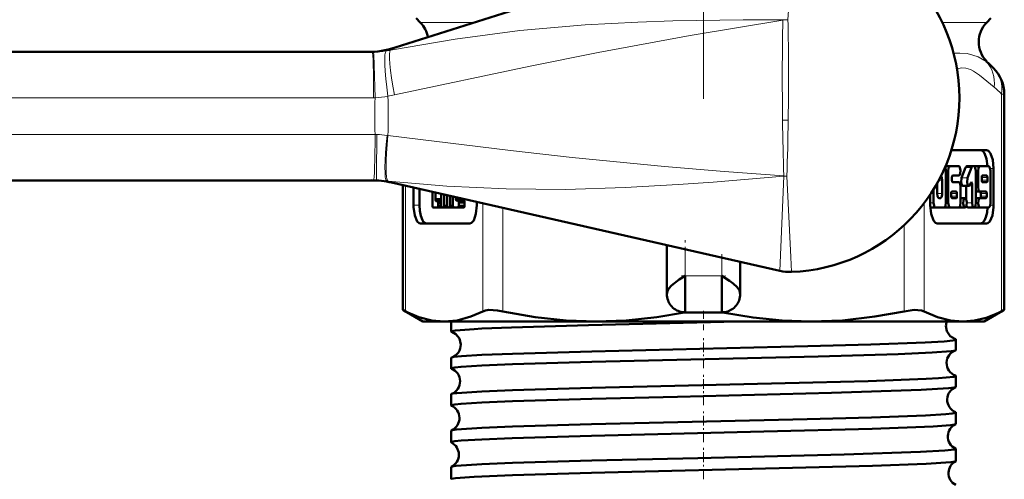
# Model space of a CAD drawing. Extents: x -1358 to 1757, y -1616 to 699.
# Tile 87 of 96: x 1669 to 1722, y -209 to -184. Entities that reach past the tile are written whole.
import ezdxf

# ---------------------------------------------------------------- set-up
doc = ezdxf.new("R2010")
doc.units = 0
doc.linetypes.add('DASHDOT', pattern=[18.5, 12, -3, 0.5, -3])

msp = doc.modelspace()

# ---------------------------------------------------------------- linework, layer by layer
at = {"color": 7, "linetype": 'DASHDOT', "lineweight": 18}
msp.add_line((1705.979, -159.193), (1705.979, -187.91), dxfattribs=at)
at = {"color": 7, "lineweight": 50}
for p, q in [((1710.03, -178.479), (1689.168, -185.116)), ((1690.539, -183.741), (1690.314, -183.516)), ((1721.418, -183.741), (1721.643, -183.516)), ((1614.284, -185.352), (1687.921, -185.352)), ((1722.374, -199.419), (1722.374, -187.647)), ((1721.407, -190.708), (1719.489, -190.708)), ((1719.421, -191.579), (1719.167, -191.579)), ((1719.892, -191.579), (1719.421, -191.579)), ((1720.659, -191.579), (1720.335, -191.579)), ((1720.717, -191.579), (1720.659, -191.579)), ((1721.044, -191.579), (1720.719, -191.579)), ((1721.515, -191.579), (1721.044, -191.579)), ((1719.184, -193.58), (1719.184, -191.836)), ((1719.323, -191.836), (1719.323, -193.58)), ((1719.558, -192.092), (1719.892, -192.092)), ((1720.048, -192.222), (1720.265, -191.654)), ((1720.59, -191.654), (1720.373, -192.222)), ((1720.815, -193.58), (1720.815, -191.836)), ((1720.946, -191.836), (1720.946, -192.708)), ((1721.417, -192.092), (1721.181, -192.092)), ((1721.613, -193.58), (1721.613, -191.836)), ((1721.79, -193.708), (1721.79, -191.708)), ((1687.999, -192.352), (1614.284, -192.352)), ((1688.148, -192.352), (1687.999, -192.352)), ((1710.134, -197.285), (1688.975, -192.476)), ((1689.583, -199.419), (1689.583, -192.614)), ((1718.713, -192.501), (1718.713, -193.067)), ((1718.988, -193.067), (1718.988, -192.349)), ((1719.519, -192.349), (1719.519, -192.195)), ((1719.892, -192.451), (1719.558, -192.451)), ((1720.442, -192.66), (1720.117, -192.66)), ((1720.294, -193.374), (1720.294, -192.66)), ((1720.511, -192.585), (1720.552, -192.48)), ((1720.619, -192.552), (1720.619, -193.58)), ((1721.142, -192.195), (1721.142, -192.349)), ((1721.181, -192.451), (1721.417, -192.451)), ((1721.456, -192.349), (1721.456, -192.195)), ((1690.167, -193.708), (1690.167, -192.747)), ((1690.492, -192.821), (1690.492, -193.708)), ((1691.2, -193.737), (1691.2, -192.982)), ((1691.361, -193.024), (1691.386, -193.024)), ((1691.361, -193.024), (1691.361, -193.386)), ((1691.676, -193.737), (1691.676, -193.09)), ((1691.838, -193.127), (1691.838, -193.737)), ((1692.001, -193.737), (1692.001, -193.164)), ((1692.163, -193.201), (1692.163, -193.737)), ((1718.341, -193.11), (1718.341, -193.708)), ((1718.517, -192.835), (1718.517, -193.58)), ((1719.481, -193.067), (1719.481, -193.221)), ((1719.755, -192.964), (1719.52, -192.964)), ((1719.794, -193.221), (1719.794, -193.067)), ((1719.99, -193.58), (1719.99, -192.708)), ((1721.044, -192.964), (1720.815, -192.964)), ((1721.044, -192.964), (1721.378, -192.964)), ((1721.092, -193.221), (1721.092, -193.067)), ((1721.417, -193.067), (1721.417, -193.221)), ((1691.361, -193.386), (1691.685, -193.386)), ((1691.403, -193.487), (1691.476, -193.487)), ((1691.476, -193.487), (1691.676, -193.487)), ((1691.518, -193.588), (1691.676, -193.588)), ((1691.518, -193.588), (1691.518, -193.737)), ((1691.518, -193.737), (1691.676, -193.737)), ((1691.838, -193.737), (1692.001, -193.737)), ((1692.163, -193.737), (1692.321, -193.737)), ((1692.321, -193.737), (1692.321, -193.237)), ((1692.477, -193.272), (1692.477, -193.356)), ((1692.477, -193.356), (1692.802, -193.356)), ((1692.519, -193.457), (1692.592, -193.457)), ((1692.592, -193.457), (1692.917, -193.457)), ((1692.634, -193.558), (1692.958, -193.558)), ((1692.634, -193.558), (1692.634, -193.737)), ((1692.634, -193.737), (1692.958, -193.737)), ((1692.802, -193.356), (1692.802, -193.346)), ((1692.958, -193.737), (1692.958, -193.558)), ((1693.616, -193.531), (1693.616, -193.708)), ((1718.811, -193.324), (1718.89, -193.324)), ((1719.52, -193.324), (1719.755, -193.324)), ((1720.235, -193.324), (1719.99, -193.324)), ((1721.044, -193.324), (1720.815, -193.324)), ((1721.378, -193.324), (1721.044, -193.324)), ((1691.241, -193.838), (1691.476, -193.838)), ((1691.476, -193.838), (1691.242, -193.838)), ((1691.476, -193.838), (1691.801, -193.838)), ((1691.718, -193.838), (1691.796, -193.838)), ((1691.796, -193.838), (1691.719, -193.838)), ((1691.796, -193.838), (1692.121, -193.838)), ((1692.043, -193.838), (1692.121, -193.838)), ((1692.121, -193.838), (1692.044, -193.838)), ((1692.121, -193.838), (1692.446, -193.838)), ((1692.363, -193.838), (1692.592, -193.838)), ((1692.592, -193.838), (1692.364, -193.838)), ((1692.593, -193.838), (1692.917, -193.838)), ((1718.615, -193.837), (1718.344, -193.837)), ((1718.615, -193.837), (1719.086, -193.837)), ((1719.096, -193.837), (1719.091, -193.836)), ((1719.421, -193.837), (1719.096, -193.837)), ((1719.421, -193.837), (1719.892, -193.837)), ((1719.911, -193.837), (1719.902, -193.835)), ((1720.235, -193.837), (1719.911, -193.837)), ((1720.717, -193.837), (1720.392, -193.837)), ((1721.044, -193.837), (1720.719, -193.837)), ((1721.044, -193.837), (1721.515, -193.837)), ((1693.234, -194.708), (1690.55, -194.708)), ((1718.723, -194.708), (1721.407, -194.708)), ((1703.979, -198.552), (1703.979, -195.886)), ((1707.979, -198.552), (1707.979, -196.795)), ((1704.979, -197.552), (1704.979, -199.552)), ((1706.979, -197.552), (1706.979, -199.552)), ((1689.583, -199.419), (1689.735, -199.497)), ((1690.678, -200.052), (1689.583, -199.419)), ((1706.979, -199.552), (1704.979, -199.552)), ((1721.278, -200.052), (1722.374, -199.419)), ((1722.222, -199.497), (1722.374, -199.419)), ((1690.678, -200.052), (1691.843, -200.052)), ((1691.843, -200.052), (1700.123, -200.052)), ((1692.219, -200.598), (1692.219, -200.052)), ((1700.123, -200.052), (1711.833, -200.052)), ((1711.833, -200.052), (1720.114, -200.052)), ((1720.114, -200.052), (1721.278, -200.052)), ((1719.738, -201.603), (1719.738, -201.035)), ((1692.219, -202.609), (1692.219, -202.03)), ((1719.738, -203.616), (1719.738, -203.025)), ((1692.219, -204.623), (1692.219, -204.018)), ((1719.738, -205.631), (1719.738, -205.012)), ((1692.219, -206.639), (1692.219, -206.005)), ((1719.738, -207.648), (1719.738, -206.997)), ((1692.219, -208.657), (1692.219, -207.989))]:
    msp.add_line(p, q, dxfattribs=at)
at = {"color": 7, "lineweight": 18}
for p, q in [((1690.539, -183.741), (1693.49, -183.741)), ((1710.298, -183.605), (1710.297, -183.59)), ((1718.993, -183.741), (1721.418, -183.741)), ((1687.921, -185.352), (1687.973, -185.352)), ((1721.38, -185.863), (1721.418, -185.863)), ((1722.222, -199.497), (1722.222, -187.647)), ((1722.374, -187.647), (1722.222, -187.647)), ((1687.997, -187.852), (1614.36, -187.852)), ((1688.075, -187.851), (1687.997, -187.851)), ((1710.609, -187.852), (1710.597, -189.076)), ((1710.288, -189.069), (1710.597, -189.076)), ((1614.36, -189.852), (1688.075, -189.852)), ((1688.075, -189.852), (1688.175, -189.853)), ((1688.728, -189.903), (1688.778, -189.912)), ((1710.134, -197.285), (1710.352, -192.121)), ((1710.352, -192.109), (1710.518, -192.116)), ((1710.352, -192.121), (1710.352, -192.114)), ((1710.352, -192.121), (1710.518, -192.116)), ((1710.518, -192.116), (1710.743, -196.54)), ((1719.323, -191.836), (1719.184, -191.836)), ((1720.59, -191.654), (1720.265, -191.654)), ((1720.946, -191.836), (1720.815, -191.836)), ((1721.6, -191.708), (1721.79, -191.708)), ((1688.781, -192.39), (1688.706, -192.382)), ((1689.735, -192.649), (1689.735, -199.497)), ((1718.988, -192.349), (1718.797, -192.349)), ((1720.373, -192.222), (1720.048, -192.222)), ((1720.619, -192.552), (1720.524, -192.552)), ((1721.456, -192.195), (1721.142, -192.195)), ((1721.456, -192.349), (1721.142, -192.349)), ((1718.988, -193.067), (1718.713, -193.067)), ((1719.794, -193.067), (1719.481, -193.067)), ((1720.946, -192.708), (1720.815, -192.708)), ((1721.417, -193.067), (1721.092, -193.067)), ((1690.492, -193.708), (1690.167, -193.708)), ((1693.951, -199.497), (1693.951, -193.607)), ((1718.006, -193.582), (1718.006, -199.497)), ((1718.517, -193.58), (1718.341, -193.58)), ((1719.323, -193.58), (1719.184, -193.58)), ((1719.794, -193.221), (1719.481, -193.221)), ((1720.619, -193.58), (1720.333, -193.58)), ((1721.417, -193.221), (1721.092, -193.221)), ((1721.6, -193.708), (1721.79, -193.708)), ((1695.034, -193.853), (1695.034, -199.497)), ((1716.923, -199.497), (1716.923, -194.785)), ((1704.979, -197.552), (1704.979, -196.113)), ((1706.979, -196.568), (1706.979, -197.552)), ((1710.743, -196.54), (1710.781, -197.345)), ((1706.979, -197.552), (1704.979, -197.552))]:
    msp.add_line(p, q, dxfattribs=at)
at = {"color": 7, "linetype": 'DASHDOT', "lineweight": 18, "ltscale": 0.079972}
msp.add_line((1704.979, -198.818), (1704.979, -195.62), dxfattribs=at)
at = {"color": 7, "linetype": 'DASHDOT', "lineweight": 18, "ltscale": 0.059518}
msp.add_line((1706.979, -196.37), (1706.979, -198.75), dxfattribs=at)
at = {"color": 7, "linetype": 'DASHDOT', "lineweight": 18, "ltscale": 0.060001}
msp.add_line((1704.778, -197.552), (1707.178, -197.552), dxfattribs=at)
at = {"color": 7, "linetype": 'DASHDOT', "lineweight": 18, "ltscale": 0.026585}
msp.add_line((1705.979, -200.526), (1705.979, -199.463), dxfattribs=at)
at = {"color": 7, "linetype": 'DASHDOT', "lineweight": 18, "ltscale": 0.043184}
msp.add_line((1705.979, -202.593), (1705.979, -200.866), dxfattribs=at)
at = {"color": 7, "linetype": 'DASHDOT', "lineweight": 18, "ltscale": 0.043773}
msp.add_line((1705.979, -204.609), (1705.979, -202.858), dxfattribs=at)
at = {"color": 7, "linetype": 'DASHDOT', "lineweight": 18, "ltscale": 0.044538}
msp.add_line((1705.979, -206.627), (1705.979, -204.845), dxfattribs=at)
at = {"color": 7, "linetype": 'DASHDOT', "lineweight": 18, "ltscale": 0.045451}
msp.add_line((1705.979, -208.648), (1705.979, -206.83), dxfattribs=at)
at = {"color": 7, "lineweight": 18}
for points in [[(1710.916, -178.364), (1710.701, -181.773), (1710.581, -183.6)], [(1688.922, -185.255), (1692.441, -184.647), (1695.972, -184.186), (1699.535, -183.87), (1702.403, -183.717), (1704.312, -183.656), (1708.141, -183.601), (1710.297, -183.59)], [(1710.298, -183.61), (1705.259, -184.45), (1700.234, -185.38), (1696.525, -186.119), (1689.135, -187.691)], [(1688.075, -187.851), (1688.034, -186.077), (1688, -185.502), (1687.983, -185.372), (1687.978, -185.358), (1687.976, -185.354), (1687.974, -185.352), (1687.973, -185.352)], [(1719.959, -185.409), (1720.341, -185.44), (1720.666, -185.518), (1720.947, -185.625), (1721.38, -185.863)], [(1721.817, -187.277), (1721.418, -186.94), (1721.018, -186.618), (1720.693, -186.399), (1720.528, -186.315), (1720.277, -186.235), (1720.049, -186.222), (1719.797, -186.276)], [(1688.148, -192.352), (1688.149, -192.351), (1688.149, -192.348), (1688.152, -192.316), (1688.161, -192.02), (1688.175, -189.853)], [(1688.778, -189.912), (1695.465, -190.733), (1698.813, -191.106), (1703.855, -191.602), (1707.102, -191.876), (1710.352, -192.109)], [(1710.352, -192.121), (1706.512, -192.444), (1704.595, -192.585), (1701.707, -192.751), (1698.463, -192.845), (1695.222, -192.819), (1691.996, -192.667), (1688.781, -192.39)]]:
    msp.add_lwpolyline(points, dxfattribs=at)
at = {"color": 7, "lineweight": 50}
for points in [[(1721.082, -190.708), (1721.153, -190.725), (1721.222, -190.777), (1721.288, -190.864), (1721.405, -191.17), (1721.462, -191.58)], [(1721.79, -191.708), (1721.745, -191.242), (1721.623, -190.883), (1721.511, -190.745), (1721.407, -190.708)], [(1719.421, -191.579), (1719.401, -191.585), (1719.388, -191.594), (1719.364, -191.626), (1719.341, -191.686), (1719.323, -191.836)], [(1719.892, -192.092), (1719.919, -192.083), (1719.938, -192.063), (1719.972, -191.983), (1719.99, -191.806), (1719.958, -191.646), (1719.928, -191.597), (1719.913, -191.585), (1719.892, -191.579)], [(1720.265, -191.654), (1720.29, -191.607), (1720.304, -191.592), (1720.324, -191.581), (1720.335, -191.579)], [(1720.659, -191.579), (1720.642, -191.584), (1720.63, -191.591), (1720.608, -191.617), (1720.59, -191.654)], [(1720.815, -191.836), (1720.79, -191.665), (1720.76, -191.605), (1720.731, -191.582), (1720.717, -191.579)], [(1721.044, -191.579), (1721.024, -191.585), (1721.011, -191.594), (1720.987, -191.626), (1720.964, -191.686), (1720.946, -191.836)], [(1721.613, -191.836), (1721.588, -191.665), (1721.558, -191.605), (1721.53, -191.582), (1721.515, -191.579)], [(1718.988, -192.349), (1718.969, -192.198), (1718.94, -192.128), (1718.922, -192.106)], [(1719.519, -192.195), (1719.529, -192.127), (1719.541, -192.102), (1719.552, -192.093), (1719.558, -192.092)], [(1721.181, -192.092), (1721.173, -192.095), (1721.168, -192.099), (1721.158, -192.112), (1721.144, -192.163), (1721.142, -192.195)], [(1721.456, -192.195), (1721.449, -192.135), (1721.437, -192.106), (1721.429, -192.097), (1721.421, -192.093), (1721.417, -192.092)], [(1719.558, -192.451), (1719.55, -192.449), (1719.545, -192.446), (1719.536, -192.433), (1719.526, -192.409), (1719.519, -192.349)], [(1719.99, -192.708), (1719.965, -192.537), (1719.935, -192.477), (1719.906, -192.454), (1719.892, -192.451)], [(1720.117, -192.66), (1720.102, -192.657), (1720.073, -192.633), (1720.054, -192.599), (1720.022, -192.464), (1720.048, -192.222)], [(1720.373, -192.222), (1720.347, -192.471), (1720.386, -192.615), (1720.419, -192.653), (1720.442, -192.66)], [(1720.442, -192.66), (1720.452, -192.659), (1720.471, -192.649), (1720.487, -192.631), (1720.511, -192.585)], [(1720.58, -192.45), (1720.587, -192.452), (1720.593, -192.456), (1720.602, -192.469), (1720.611, -192.493), (1720.619, -192.552)], [(1721.142, -192.349), (1721.15, -192.409), (1721.162, -192.438), (1721.169, -192.446), (1721.177, -192.451), (1721.181, -192.451)], [(1721.417, -192.451), (1721.425, -192.449), (1721.43, -192.445), (1721.44, -192.432), (1721.454, -192.381), (1721.456, -192.349)], [(1718.713, -193.067), (1718.732, -193.218), (1718.762, -193.289), (1718.781, -193.311), (1718.801, -193.322), (1718.811, -193.324)], [(1718.89, -193.324), (1718.91, -193.318), (1718.923, -193.308), (1718.948, -193.275), (1718.983, -193.146), (1718.988, -193.067)], [(1719.52, -192.964), (1719.512, -192.967), (1719.507, -192.971), (1719.497, -192.984), (1719.483, -193.035), (1719.481, -193.067)], [(1719.794, -193.067), (1719.786, -193.007), (1719.774, -192.978), (1719.767, -192.969), (1719.759, -192.965), (1719.755, -192.964)], [(1720.946, -192.708), (1720.971, -192.879), (1721.001, -192.939), (1721.03, -192.962), (1721.044, -192.964)], [(1721.092, -193.067), (1721.085, -193.007), (1721.073, -192.978), (1721.065, -192.969), (1721.057, -192.965), (1721.053, -192.964)], [(1721.378, -192.964), (1721.386, -192.966), (1721.391, -192.97), (1721.4, -192.983), (1721.41, -193.007), (1721.417, -193.067)], [(1690.55, -194.708), (1690.488, -194.694), (1690.372, -194.592), (1690.234, -194.273), (1690.17, -193.819), (1690.167, -193.708)], [(1690.492, -193.708), (1690.51, -194.009), (1690.565, -194.295), (1690.653, -194.523), (1690.722, -194.625), (1690.798, -194.687), (1690.875, -194.708)], [(1691.242, -193.838), (1691.234, -193.836), (1691.229, -193.833), (1691.219, -193.822), (1691.209, -193.802), (1691.2, -193.737)], [(1691.361, -193.386), (1691.369, -193.447), (1691.379, -193.47), (1691.389, -193.482), (1691.395, -193.485), (1691.403, -193.487)], [(1691.476, -193.487), (1691.484, -193.489), (1691.49, -193.493), (1691.5, -193.506), (1691.51, -193.528), (1691.518, -193.588)], [(1691.518, -193.737), (1691.51, -193.798), (1691.499, -193.82), (1691.49, -193.832), (1691.484, -193.836), (1691.476, -193.838)], [(1691.719, -193.838), (1691.71, -193.836), (1691.704, -193.832), (1691.694, -193.82), (1691.685, -193.798), (1691.676, -193.737)], [(1691.838, -193.737), (1691.83, -193.798), (1691.82, -193.82), (1691.81, -193.832), (1691.804, -193.836), (1691.796, -193.838)], [(1692.044, -193.838), (1692.035, -193.836), (1692.029, -193.832), (1692.019, -193.82), (1692.01, -193.798), (1692.001, -193.737)], [(1692.163, -193.737), (1692.155, -193.798), (1692.145, -193.82), (1692.135, -193.832), (1692.129, -193.836), (1692.121, -193.838)], [(1692.364, -193.838), (1692.355, -193.836), (1692.349, -193.832), (1692.339, -193.82), (1692.33, -193.798), (1692.321, -193.737)], [(1692.477, -193.356), (1692.486, -193.417), (1692.496, -193.44), (1692.505, -193.452), (1692.511, -193.455), (1692.519, -193.457)], [(1692.592, -193.457), (1692.6, -193.459), (1692.605, -193.462), (1692.614, -193.473), (1692.624, -193.494), (1692.634, -193.558)], [(1692.634, -193.737), (1692.625, -193.798), (1692.615, -193.82), (1692.606, -193.832), (1692.6, -193.836), (1692.592, -193.838)], [(1692.844, -193.457), (1692.836, -193.455), (1692.83, -193.452), (1692.82, -193.439), (1692.804, -193.389), (1692.802, -193.356)], [(1692.958, -193.558), (1692.95, -193.497), (1692.937, -193.47), (1692.929, -193.462), (1692.917, -193.457)], [(1692.917, -193.838), (1692.925, -193.836), (1692.93, -193.832), (1692.941, -193.82), (1692.956, -193.769), (1692.958, -193.737)], [(1693.616, -193.708), (1693.572, -194.173), (1693.45, -194.533), (1693.337, -194.67), (1693.234, -194.708)], [(1718.341, -193.708), (1718.385, -194.173), (1718.507, -194.533), (1718.62, -194.67), (1718.723, -194.708)], [(1718.517, -193.58), (1718.542, -193.751), (1718.572, -193.811), (1718.601, -193.834), (1718.615, -193.837)], [(1719.086, -193.837), (1719.106, -193.831), (1719.119, -193.822), (1719.143, -193.79), (1719.166, -193.729), (1719.184, -193.58)], [(1719.323, -193.58), (1719.348, -193.751), (1719.378, -193.811), (1719.406, -193.834), (1719.421, -193.837)], [(1719.481, -193.221), (1719.489, -193.281), (1719.501, -193.31), (1719.508, -193.318), (1719.516, -193.323), (1719.52, -193.324)], [(1719.755, -193.324), (1719.763, -193.321), (1719.768, -193.317), (1719.778, -193.304), (1719.792, -193.253), (1719.794, -193.221)], [(1719.892, -193.837), (1719.912, -193.831), (1719.925, -193.822), (1719.948, -193.79), (1719.972, -193.729), (1719.99, -193.58)], [(1720.235, -193.324), (1720.209, -193.333), (1720.19, -193.353), (1720.155, -193.432), (1720.138, -193.61), (1720.169, -193.77), (1720.199, -193.819), (1720.215, -193.831), (1720.235, -193.837)], [(1720.235, -193.837), (1720.262, -193.827), (1720.282, -193.806), (1720.316, -193.726), (1720.333, -193.549), (1720.301, -193.389), (1720.271, -193.341), (1720.256, -193.329), (1720.235, -193.324)], [(1720.392, -193.837), (1720.372, -193.831), (1720.359, -193.821), (1720.335, -193.787), (1720.314, -193.735)], [(1720.619, -193.58), (1720.644, -193.751), (1720.675, -193.811), (1720.703, -193.834), (1720.717, -193.837)], [(1720.717, -193.837), (1720.737, -193.831), (1720.75, -193.822), (1720.773, -193.79), (1720.797, -193.73), (1720.815, -193.58)], [(1721.044, -193.324), (1721.017, -193.333), (1720.998, -193.353), (1720.964, -193.432), (1720.947, -193.61), (1720.978, -193.77), (1721.008, -193.819), (1721.023, -193.831), (1721.044, -193.837)], [(1721.053, -193.324), (1721.061, -193.321), (1721.066, -193.317), (1721.076, -193.304), (1721.09, -193.253), (1721.092, -193.221)], [(1721.417, -193.221), (1721.407, -193.289), (1721.395, -193.313), (1721.383, -193.322), (1721.378, -193.324)], [(1721.407, -194.708), (1721.469, -194.694), (1721.585, -194.592), (1721.723, -194.273), (1721.787, -193.819), (1721.79, -193.708)], [(1721.515, -193.837), (1721.535, -193.831), (1721.548, -193.822), (1721.572, -193.79), (1721.595, -193.729), (1721.613, -193.58)], [(1721.462, -193.836), (1721.432, -194.109), (1721.372, -194.36), (1721.288, -194.55), (1721.182, -194.673), (1721.082, -194.708)], [(1703.979, -198.552), (1704.007, -198.4), (1704.086, -198.253), (1704.241, -198.079), (1704.656, -197.761), (1704.979, -197.552)], [(1706.979, -197.552), (1707.4, -197.828), (1707.59, -197.97), (1707.807, -198.174), (1707.931, -198.356), (1707.979, -198.552)], [(1689.735, -199.497), (1690.468, -199.812), (1691.164, -199.993), (1691.843, -200.052)], [(1691.843, -200.052), (1692.556, -199.987), (1693.289, -199.786), (1693.951, -199.497)], [(1693.951, -199.497), (1694.096, -199.447), (1694.28, -199.422), (1694.75, -199.447), (1695.034, -199.497)], [(1695.034, -199.497), (1696.802, -199.811), (1698.483, -199.992), (1700.123, -200.052)], [(1700.123, -200.052), (1701.761, -199.993), (1703.44, -199.812), (1704.948, -199.551)], [(1707.009, -199.551), (1708.679, -199.834), (1710.274, -199.998), (1711.833, -200.052)], [(1711.833, -200.052), (1713.555, -199.987), (1715.325, -199.786), (1716.923, -199.497)], [(1716.923, -199.497), (1717.458, -199.422), (1717.861, -199.447), (1718.006, -199.497)], [(1718.006, -199.497), (1718.739, -199.811), (1719.435, -199.993), (1720.114, -200.052)], [(1720.114, -200.052), (1720.747, -200), (1721.38, -199.848), (1721.802, -199.692), (1722.222, -199.497)], [(1693.903, -200.438), (1695.516, -200.371), (1699.709, -200.246), (1707.826, -200.052)], [(1692.219, -200.598), (1692.219, -200.595), (1692.222, -200.591), (1692.227, -200.587), (1692.245, -200.578), (1692.453, -200.539), (1693.471, -200.46), (1693.903, -200.438)], [(1692.257, -200.621), (1692.472, -200.739), (1692.669, -200.984), (1692.746, -201.301)], [(1719.194, -200.291), (1719.24, -200.574), (1719.426, -200.853), (1719.672, -201.003), (1719.693, -201.01)], [(1693.903, -201.872), (1695.562, -201.805), (1699.886, -201.678), (1711.667, -201.398), (1715.101, -201.303), (1718.066, -201.193), (1719.095, -201.133), (1719.571, -201.085), (1719.696, -201.06), (1719.725, -201.049), (1719.733, -201.044), (1719.737, -201.038), (1719.738, -201.035)], [(1719.738, -201.035), (1719.737, -201.033), (1719.733, -201.027), (1719.724, -201.021), (1719.693, -201.01)], [(1693.903, -202.449), (1695.564, -202.381), (1699.894, -202.253), (1712.232, -201.955), (1716.593, -201.824), (1718.433, -201.744), (1719.479, -201.665), (1719.706, -201.625)], [(1692.257, -202.007), (1692.368, -201.984), (1692.792, -201.939), (1693.903, -201.872)], [(1692.219, -202.609), (1692.219, -202.607), (1692.222, -202.603), (1692.226, -202.599), (1692.241, -202.591), (1692.417, -202.555), (1692.761, -202.519), (1693.903, -202.449)], [(1693.903, -203.86), (1695.564, -203.793), (1699.895, -203.667), (1711.93, -203.38), (1714.948, -203.297), (1718.117, -203.18), (1718.784, -203.143), (1719.628, -203.065), (1719.704, -203.047), (1719.726, -203.038), (1719.734, -203.032), (1719.737, -203.029), (1719.738, -203.025)], [(1692.246, -203.999), (1692.306, -203.983), (1692.526, -203.951), (1693.903, -203.86)], [(1693.903, -204.463), (1695.565, -204.395), (1699.897, -204.266), (1704.554, -204.153), (1712.958, -203.949), (1717.84, -203.786), (1719.34, -203.693), (1719.639, -203.655), (1719.714, -203.635)], [(1692.219, -204.623), (1692.219, -204.621), (1692.221, -204.617), (1692.226, -204.613), (1692.241, -204.605), (1692.417, -204.569), (1692.763, -204.533), (1693.903, -204.463)], [(1693.903, -205.847), (1695.558, -205.78), (1699.877, -205.654), (1711.627, -205.375), (1715.134, -205.278), (1718.076, -205.169), (1719.192, -205.101), (1719.531, -205.067), (1719.71, -205.032), (1719.733, -205.02), (1719.737, -205.014), (1719.738, -205.012)], [(1692.239, -205.988), (1692.295, -205.971), (1692.51, -205.94), (1693.903, -205.847)], [(1693.903, -206.479), (1695.556, -206.411), (1699.873, -206.282), (1709.261, -206.058), (1715.175, -205.9), (1718.498, -205.768), (1719.435, -205.698), (1719.663, -205.664), (1719.72, -205.647)], [(1692.219, -206.639), (1692.219, -206.637), (1692.222, -206.633), (1692.226, -206.629), (1692.241, -206.621), (1692.416, -206.585), (1692.76, -206.549), (1693.903, -206.479)], [(1693.903, -207.831), (1695.562, -207.764), (1699.889, -207.638), (1705.663, -207.5), (1713.643, -207.306), (1717.807, -207.166), (1719.126, -207.092), (1719.668, -207.029), (1719.716, -207.015), (1719.73, -207.008), (1719.735, -207.003), (1719.737, -207.001), (1719.738, -206.997)], [(1693.903, -208.496), (1695.558, -208.429), (1699.876, -208.3), (1711.55, -208.018), (1715.198, -207.917), (1718.109, -207.806), (1719.452, -207.713), (1719.673, -207.679), (1719.724, -207.662)], [(1692.234, -207.974), (1692.286, -207.958), (1692.495, -207.926), (1693.903, -207.831)], [(1692.219, -208.657), (1692.219, -208.655), (1692.222, -208.651), (1692.227, -208.646), (1692.245, -208.637), (1692.453, -208.598), (1693.472, -208.519), (1693.903, -208.496)]]:
    msp.add_lwpolyline(points, dxfattribs=at)
for centre, radius, start, end in [((1710.428, -187.852), 9.5, 360, 87.0589), ((1689.479, -184.802), 1.5, 9.7645, 45), ((1722.479, -184.802), 1.5, 135, 225), ((1687.652, -180.352), 4.999, 269.9999, 287.6513), ((1717.93, -190.07), 5.441, 44.8354, 50.6441), ((1720.374, -187.647), 2, 360, 45), ((1710.428, -187.852), 9.5, 272.1234, 360), ((1718.701, -191.819), 0.483, 357.9579, 23.0872), ((1687.867, -197.35), 4.999, 77.1928, 90), ((1720.591, -192.486), 0.0386, 107.3113, 171.0962), ((1710.688, -194.847), 2.5, 257.1957, 272.1234), ((1704.98, -198.551), 1.002, 179.7817, 200.7895), ((1706.977, -198.551), 1.002, 339.3331, 0.2189), ((1704.979, -198.552), 1, 200.8305, 218.3532), ((1706.979, -198.552), 1, 321.5765, 339.3051), ((1704.986, -198.545), 1.01, 218.4355, 238.2685), ((1704.979, -198.552), 1, 238.3557, 256.2072), ((1704.979, -198.545), 1.007, 256.2506, 269.8097), ((1706.977, -198.546), 1.006, 270.1919, 284.1753), ((1706.979, -198.552), 1, 284.2413, 301.5975), ((1706.971, -198.545), 1.01, 301.7344, 321.5542), ((1719.936, -200.314), 0.743, 159.3221, 178.2134), ((1692.26, -200.571), 0.0497, 212.9899, 266.6499), ((1692.016, -201.319), 0.729, 289.2688, 1.4683), ((1719.959, -202.309), 0.73, 110.3281, 178.5801), ((1719.702, -201.582), 0.0422, 274.9295, 329.9298), ((1692.26, -202.057), 0.0493, 93.3331, 146.7017), ((1719.96, -202.318), 0.731, 177.8517, 249.6683), ((1692.251, -202.593), 0.0364, 207.3485, 263.4271), ((1691.979, -203.31), 0.731, 0.7039, 68.5498), ((1691.979, -203.318), 0.732, 291.4346, 1.3578), ((1719.702, -203.045), 0.0417, 30.3285, 85.2101), ((1719.995, -204.31), 0.732, 112.6305, 178.5159), ((1719.709, -203.603), 0.0319, 278.2831, 335.12), ((1692.25, -204.035), 0.0356, 96.4952, 152.54), ((1719.996, -204.318), 0.733, 177.9135, 247.3864), ((1692.245, -204.613), 0.0283, 202.5325, 259.8668), ((1691.943, -205.311), 0.733, 0.7791, 66.0891), ((1719.71, -205.025), 0.0312, 24.9467, 81.7694), ((1691.942, -205.317), 0.734, 293.882, 1.2991), ((1692.244, -206.015), 0.0275, 100.1025, 157.4393), ((1720.032, -206.311), 0.734, 115.2193, 178.4369), ((1719.714, -205.622), 0.0253, 282.0505, 339.617), ((1720.033, -206.317), 0.735, 177.9935, 244.8014), ((1692.24, -206.632), 0.0228, 198.2364, 255.9713), ((1691.906, -207.311), 0.735, 0.8409, 63.4363), ((1719.715, -207.006), 0.0246, 20.4216, 77.9906), ((1691.906, -207.317), 0.735, 296.5402, 1.2418), ((1720.068, -208.312), 0.735, 117.9529, 178.3925), ((1719.718, -207.642), 0.0209, 286.0976, 343.4988), ((1692.24, -207.996), 0.0223, 103.9259, 161.4897), ((1720.069, -208.316), 0.736, 178.0437, 242.0634)]:
    msp.add_arc(centre, radius, start, end, dxfattribs=at)
at = {"color": 7, "lineweight": 18}
for centre, radius, start, end in [((1892.921, -186.679), 182.648, 179.03725, 180.74996), ((1710.249, -189.136), 5.547, 86.562, 89.5046), ((1710.638, -189.178), 5.579, 90.5864, 93.498), ((1572.213, -186.587), 138.401, 359.47644, 1.23691), ((1688.5, -184.215), 1.122, 292.0807, 306.5259), ((1687.914, -180.095), 5.257, 270.6368, 278.4005), ((1687.911, -180.038), 5.314, 278.3437, 280.9673), ((1719.968, -188.46), 3.051, 90.174, 96.6603), ((1717.93, -190.07), 5.441, 44.8354, 50.6441), ((1718.029, -191.817), 5.913, 44.8385, 50.159), ((1687.984, -184.394), 3.458, 271.499, 283.2876), ((1634.13, -188.802), 54.66, 358.8366, 1.0925), ((1687.51, -180.279), 7.588, 279.6299, 282.3675), ((1740.627, -188.836), 52.562, 178.927, 181.1077), ((1877.252, -187.088), 166.976, 180.67998, 181.72339), ((1581.391, -187.305), 129.217, 357.86611, 359.21472), ((1688.139, -193.288), 3.435, 80.1285, 89.4033), ((1688.145, -197.612), 5.26, 83.8808, 89.9671), ((1688.46, -193.519), 1.164, 63.7085, 77.8222)]:
    msp.add_arc(centre, radius, start, end, dxfattribs=at)
for centre, major_axis, ratio, start_param, end_param in [((1687.921, -187.852), (0, 2.5), 0.030539, 4.712389, 6.283185), ((1689.054, -187.767), (0.367, -2.473), 0.108324, 3.158386, 4.693363), ((1689.409, -187.706), (0.481, -2.453), 0.106524, 3.163817, 4.685283), ((1719.969, -187.277), (-1.277, -1.539), 0.880592, 2.201586, 3.037435), ((1720.374, -187.647), (-1.414, -1.414), 0.862856, 2.282707, 3.141593), ((1687.999, -189.852), (0, 2.5), 0.030539, 3.141593, 4.712389), ((1688.977, -189.897), (-0.268, -2.486), 0.098821, 4.725741, 6.270612), ((1689.052, -189.905), (-0.267, -2.486), 0.108736, 4.726975, 6.267162)]:
    msp.add_ellipse(centre, major_axis=major_axis, ratio=ratio, start_param=start_param, end_param=end_param, dxfattribs=at)

doc.saveas('drawing.dxf')
